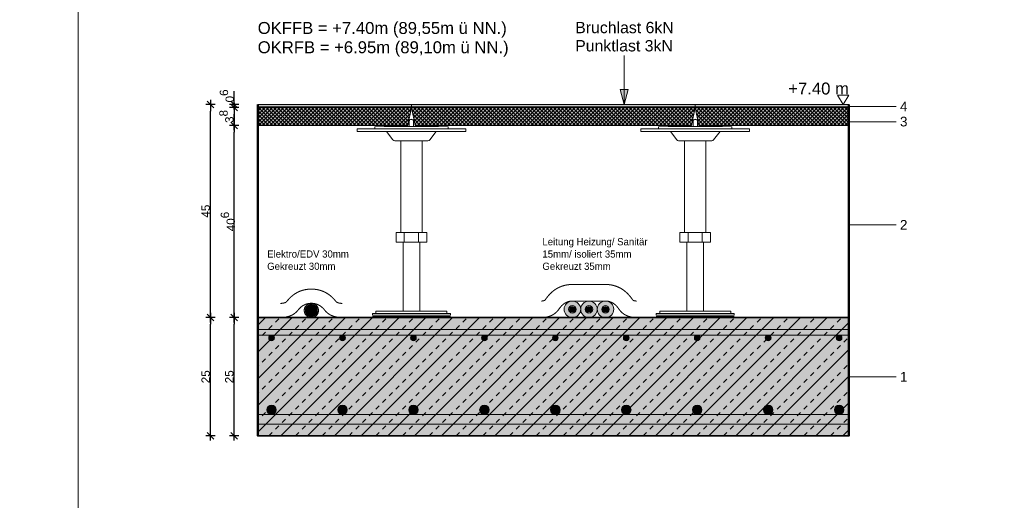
# Model space of a CAD drawing. Header units: metres. Extents: x 0.9 to 30.1, y -10.7 to 8.6.
# Tile 198 of 256: x 11.9 to 14, y 2.9 to 3.9. Entities that reach past the tile are written whole.
import ezdxf

# ---------------------------------------------------------------- set-up
doc = ezdxf.new("R2010")
doc.units = ezdxf.units.M
doc.header["$PDMODE"] = 1
doc.header["$PDSIZE"] = -2
doc.linetypes.add('ISO-03 Gestrichelt mit Abstand', pattern=[0.6096, 0.24384, -0.36576])
doc.layers.get('0').update_dxf_attribs({"lineweight": 25})
doc.layers.add('Bemaßung', color=7, linetype='Continuous', lineweight=9)
doc.layers.add('Keine', color=7, linetype='Continuous', lineweight=9)
doc.layers.get('0').freeze()
doc.styles.add('Arial', font='arial.ttf')
doc.styles.add('Century Gothic', font='GOTHIC.TTF')
doc.dimstyles.new('boris100', dxfattribs={"dimtxt": 17.652669, "dimasz": 0.001414, "dimexe": 0.001, "dimexo": 0.01, "dimgap": 0.0001, "dimtad": 1, "dimdec": 4, "dimtxsty": 'Arial', "dimblk": 'VW_SLASH', "dimblk1": 'VW_SLASH', "dimblk2": 'VW_SLASH', "dimcen": 0, "dimdle": 0.001, "dimadec": 3, "dimazin": 0, "dimtfac": 0.8, "dimtdec": 4, "dimtix": 1, "dimtmove": 0, "dimatfit": 0, "dimldrblk": 'VW_FILLEDARROW', "dimfxl": 0.001, "dimfxlon": 1, "dimfrac": 2, "dimtolj": 1, "dimarcsym": 0})
pattern_1 = [(45, (0, 0), (0, -0.008), []), (-45, (0, 0), (0.008, 0), [])]

# ---------------------------------------------------------------- blocks, each defined once
blk = doc.blocks.new('VW_SLASH')
at = {"color": 0, "linetype": 'ByBlock', "lineweight": -2, "transparency": 16777216}
blk.add_line((0.71, 0), (-1, 0), dxfattribs=at)
at = {"color": 0, "linetype": 'Continuous', "lineweight": 20, "transparency": 16777216, "flags": 128}
blk.add_lwpolyline([(0.5, 0.5), (-0.5, -0.5)], dxfattribs=at)
blk = doc.blocks.new('*D64')
at = {"layer": 'Bemaßung', "color": 0, "lineweight": -2}
for p, q in [((12.3294, 3.783), (12.3294, 3.7972)), ((12.3394, 3.7689), (12.3194, 3.7689)), ((12.3294, 3.7629), (12.3294, 3.7689)), ((12.3394, 3.7629), (12.3194, 3.7629)), ((12.3294, 3.7488), (12.3294, 3.7346))]:
    blk.add_line(p, q, dxfattribs=at)
at = {"layer": 'Defpoints', "color": 0}
for p in [(12.3294, 3.7689), (12.3794, 3.7689), (12.3794, 3.7629)]:
    blk.add_point(p, dxfattribs=at)
at = {"layer": 'Bemaßung', "color": 0, "lineweight": -2, "xscale": 0.014138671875, "yscale": 0.014138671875, "zscale": 0.014138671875}
for p, rotation in [((12.3294, 3.7689), 270), ((12.3294, 3.7629), 90)]:
    blk.add_blockref('VW_SLASH', p, dxfattribs=dict(at, rotation=rotation))
at = {"layer": 'Bemaßung', "color": 0, "insert": (12.3142, 3.7873), "char_height": 0.017653, "attachment_point": 5, "rotation": 90, "style": 'Arial'}
blk.add_mtext('\\A1;0\\S6^ ;', dxfattribs=at)
blk = doc.blocks.new('VW_FILLEDARROW')
at = {"linetype": 'Continuous', "lineweight": 5, "true_color": 0xb9b9b9, "transparency": 16777216}
h = blk.add_hatch(dxfattribs=at)
h.set_pattern_fill('Dämm', color=9, style=0, pattern_type=2)
h.set_pattern_definition([(-45, (0, 0), (0.00053033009, 0.00053033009), []), (-135, (0, 0), (0.00053033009, -0.00053033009), [])])
h.paths.add_polyline_path([(-2.25, 0.6), (0, 0), (-2.25, -0.6)])
at = {"color": 0, "linetype": 'Continuous', "lineweight": 5, "transparency": 16777216, "flags": 128}
blk.add_lwpolyline([(-2.25, 0.6), (0, 0), (-2.25, -0.6)], close=True, dxfattribs=at)
blk = doc.blocks.new('*D65')
at = {"layer": 'Bemaßung', "color": 0, "lineweight": -2}
for p, q in [((12.3394, 3.7629), (12.3194, 3.7629)), ((12.3294, 3.739), (12.3294, 3.7488)), ((12.3394, 3.7249), (12.3194, 3.7249))]:
    blk.add_line(p, q, dxfattribs=at)
at = {"layer": 'Defpoints', "color": 0}
for p in [(12.3294, 3.7629), (12.3794, 3.7629), (12.3794, 3.7249)]:
    blk.add_point(p, dxfattribs=at)
at = {"layer": 'Bemaßung', "color": 0, "lineweight": -2, "xscale": 0.014138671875, "yscale": 0.014138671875, "zscale": 0.014138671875}
for p, rotation in [((12.3294, 3.7629), 90), ((12.3294, 3.7249), 270)]:
    blk.add_blockref('VW_SLASH', p, dxfattribs=dict(at, rotation=rotation))
at = {"layer": 'Bemaßung', "color": 0, "insert": (12.3134, 3.7439), "char_height": 0.017653, "attachment_point": 5, "rotation": 90, "style": 'Arial'}
blk.add_mtext('\\A1;3\\S8^ ;', dxfattribs=at)
blk = doc.blocks.new('*D66')
at = {"layer": 'Bemaßung', "color": 0, "lineweight": -2}
for p, q in [((12.3394, 3.7249), (12.3194, 3.7249)), ((12.3294, 3.333), (12.3294, 3.7108)), ((12.3394, 3.3189), (12.3194, 3.3189))]:
    blk.add_line(p, q, dxfattribs=at)
at = {"layer": 'Defpoints', "color": 0}
for p in [(12.3294, 3.7249), (12.3794, 3.7249), (12.3794, 3.3189)]:
    blk.add_point(p, dxfattribs=at)
at = {"layer": 'Bemaßung', "color": 0, "lineweight": -2, "xscale": 0.014138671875, "yscale": 0.014138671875, "zscale": 0.014138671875}
for p, rotation in [((12.3294, 3.7249), 90), ((12.3294, 3.3189), 270)]:
    blk.add_blockref('VW_SLASH', p, dxfattribs=dict(at, rotation=rotation))
at = {"layer": 'Bemaßung', "color": 0, "insert": (12.3163, 3.5219), "char_height": 0.017653, "attachment_point": 5, "rotation": 90, "style": 'Arial'}
blk.add_mtext('\\A1;40\\S6^ ;', dxfattribs=at)
blk = doc.blocks.new('*D67')
at = {"layer": 'Bemaßung', "color": 0, "lineweight": -2}
for p, q in [((12.3394, 3.3189), (12.3194, 3.3189)), ((12.3294, 3.083), (12.3294, 3.3048)), ((12.3394, 3.0689), (12.3194, 3.0689))]:
    blk.add_line(p, q, dxfattribs=at)
at = {"layer": 'Defpoints', "color": 0}
for p in [(12.3294, 3.3189), (12.3794, 3.3189), (12.3794, 3.0689)]:
    blk.add_point(p, dxfattribs=at)
at = {"layer": 'Bemaßung', "color": 0, "lineweight": -2, "xscale": 0.014138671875, "yscale": 0.014138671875, "zscale": 0.014138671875}
for p, rotation in [((12.3294, 3.3189), 90), ((12.3294, 3.0689), 270)]:
    blk.add_blockref('VW_SLASH', p, dxfattribs=dict(at, rotation=rotation))
at = {"layer": 'Bemaßung', "color": 0, "insert": (12.3194, 3.1939), "char_height": 0.01765, "attachment_point": 5, "rotation": 90, "style": 'Arial'}
blk.add_mtext('\\A1;25', dxfattribs=at)
blk = doc.blocks.new('*D169')
at = {"layer": 'Bemaßung', "color": 0, "lineweight": -2}
for p, q in [((12.2894, 3.7689), (12.2694, 3.7689)), ((12.2794, 3.333), (12.2794, 3.7548)), ((12.2894, 3.3189), (12.2694, 3.3189))]:
    blk.add_line(p, q, dxfattribs=at)
at = {"layer": 'Defpoints', "color": 0}
for p in [(12.2794, 3.7689), (12.3794, 3.7689), (12.3794, 3.3189)]:
    blk.add_point(p, dxfattribs=at)
at = {"layer": 'Bemaßung', "color": 0, "lineweight": -2, "xscale": 0.014138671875, "yscale": 0.014138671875, "zscale": 0.014138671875}
for p, rotation in [((12.2794, 3.7689), 90), ((12.2794, 3.3189), 270)]:
    blk.add_blockref('VW_SLASH', p, dxfattribs=dict(at, rotation=rotation))
at = {"layer": 'Bemaßung', "color": 0, "insert": (12.2694, 3.5439), "char_height": 0.01765, "attachment_point": 5, "rotation": 90, "style": 'Arial'}
blk.add_mtext('\\A1;45', dxfattribs=at)
blk = doc.blocks.new('*D170')
at = {"layer": 'Bemaßung', "color": 0, "lineweight": -2}
for p, q in [((12.2894, 3.3189), (12.2694, 3.3189)), ((12.2794, 3.083), (12.2794, 3.3048)), ((12.2894, 3.0689), (12.2694, 3.0689))]:
    blk.add_line(p, q, dxfattribs=at)
at = {"layer": 'Defpoints', "color": 0}
for p in [(12.2794, 3.3189), (12.3794, 3.3189), (12.3794, 3.0689)]:
    blk.add_point(p, dxfattribs=at)
at = {"layer": 'Bemaßung', "color": 0, "lineweight": -2, "xscale": 0.014138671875, "yscale": 0.014138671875, "zscale": 0.014138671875}
for p, rotation in [((12.2794, 3.3189), 90), ((12.2794, 3.0689), 270)]:
    blk.add_blockref('VW_SLASH', p, dxfattribs=dict(at, rotation=rotation))
at = {"layer": 'Bemaßung', "color": 0, "insert": (12.2694, 3.1939), "char_height": 0.01765, "attachment_point": 5, "rotation": 90, "style": 'Arial'}
blk.add_mtext('\\A1;25', dxfattribs=at)

msp = doc.modelspace()

# ---------------------------------------------------------------- hatches: boundary and pattern name
at = {"layer": 'Keine', "linetype": 'Continuous', "lineweight": 0, "transparency": 33554687}
msp.add_hatch(color=7, dxfattribs=at).paths.add_polyline_path([(13.16291, 3.80066), (13.1544, 3.76891), (13.14589, 3.80066)])
at = {"layer": 'Keine', "linetype": 'Continuous', "lineweight": 0, "true_color": 0x666666, "transparency": 33554687}
for points in [[(12.3794, 3.76891), (12.7044, 3.76891), (12.7044, 3.76391), (12.3794, 3.76391)], [(12.7044, 3.76891), (13.3044, 3.76891), (13.3044, 3.76391), (12.7044, 3.76391)], [(13.3044, 3.76891), (13.6294, 3.76891), (13.6294, 3.76391), (13.3044, 3.76391)]]:
    msp.add_hatch(color=251, dxfattribs=at).paths.add_polyline_path(points)
at = {"layer": 'Keine', "linetype": 'Continuous', "lineweight": 0, "true_color": 0xcccccc, "transparency": 33554687}
for points in [[(12.3794, 3.76391), (12.7044, 3.76391), (12.7044, 3.76291), (12.3794, 3.76291)], [(12.7044, 3.76391), (13.3044, 3.76391), (13.3044, 3.76291), (12.7044, 3.76291)], [(13.3044, 3.76391), (13.6294, 3.76391), (13.6294, 3.76291), (13.3044, 3.76291)]]:
    msp.add_hatch(color=254, dxfattribs=at).paths.add_polyline_path(points)
at = {"layer": 'Keine', "linetype": 'Continuous', "lineweight": 0, "true_color": 0xaaaaaa, "transparency": 33554687}
h = msp.add_hatch(color=253, dxfattribs=at)
edge = h.paths.add_edge_path()
edge.add_arc((13.04473, 3.33641), 0.0175, 0, 360)
at = {"layer": 'Keine', "linetype": 'Continuous', "lineweight": 0, "true_color": 0x808080, "transparency": 33554687}
msp.add_hatch(color=8, dxfattribs=at).paths.add_polyline_path([(12.48532, 3.3469), (12.4862, 3.34737), (12.4871, 3.34778), (12.48801, 3.34812), (12.48894, 3.34841), (12.48989, 3.34863), (12.49085, 3.34878), (12.49183, 3.34888), (12.49282, 3.34891), (12.49382, 3.34888), (12.4948, 3.34878), (12.49576, 3.34863), (12.49671, 3.34841), (12.49764, 3.34812), (12.49855, 3.34778), (12.49945, 3.34737), (12.50032, 3.3469), (12.50117, 3.34637), (12.50197, 3.3458), (12.50273, 3.34518), (12.50344, 3.34452), (12.5041, 3.34381), (12.50472, 3.34306), (12.50529, 3.34225), (12.50581, 3.34141), (12.50629, 3.34053), (12.50669, 3.33963), (12.50704, 3.33872), (12.50732, 3.33779), (12.50754, 3.33685), (12.5077, 3.33588), (12.50779, 3.3349), (12.50782, 3.33391), (12.50779, 3.33291), (12.5077, 3.33193), (12.50754, 3.33097), (12.50732, 3.33002), (12.50704, 3.32909), (12.50669, 3.32818), (12.50629, 3.32729), (12.50581, 3.32641), (12.50529, 3.32556), (12.50472, 3.32476), (12.5041, 3.324), (12.50344, 3.32329), (12.50273, 3.32263), (12.50197, 3.32201), (12.50117, 3.32144), (12.50032, 3.32092), (12.49945, 3.32045), (12.49855, 3.32004), (12.49764, 3.31969), (12.49671, 3.31941), (12.49576, 3.31919), (12.4948, 3.31903), (12.49382, 3.31894), (12.49282, 3.31891), (12.49183, 3.31894), (12.49085, 3.31903), (12.48989, 3.31919), (12.48894, 3.31941), (12.48801, 3.31969), (12.4871, 3.32004), (12.4862, 3.32045), (12.48532, 3.32092), (12.48448, 3.32144), (12.48368, 3.32201), (12.48292, 3.32263), (12.48221, 3.32329), (12.48155, 3.324), (12.48093, 3.32476), (12.48036, 3.32556), (12.47983, 3.32641), (12.47936, 3.32729), (12.47895, 3.32818), (12.47861, 3.32909), (12.47833, 3.33002), (12.47811, 3.33097), (12.47795, 3.33193), (12.47786, 3.33291), (12.47782, 3.33391), (12.47786, 3.3349), (12.47795, 3.33588), (12.47811, 3.33685), (12.47833, 3.33779), (12.47861, 3.33872), (12.47895, 3.33963), (12.47936, 3.34053), (12.47983, 3.34141), (12.48036, 3.34225), (12.48093, 3.34306), (12.48155, 3.34381), (12.48221, 3.34452), (12.48292, 3.34518), (12.48368, 3.3458), (12.48448, 3.34637)])
at = {"layer": 'Keine', "linetype": 'Continuous', "lineweight": 0, "true_color": 0xeeeeee, "transparency": 33554687}
msp.add_hatch(color=7, dxfattribs=at).paths.add_polyline_path([(12.48657, 3.34473), (12.48731, 3.34513), (12.48805, 3.34547), (12.48881, 3.34575), (12.48959, 3.34599), (12.49037, 3.34617), (12.49118, 3.3463), (12.49199, 3.34638), (12.49282, 3.34641), (12.49365, 3.34638), (12.49447, 3.3463), (12.49527, 3.34617), (12.49606, 3.34599), (12.49684, 3.34575), (12.4976, 3.34547), (12.49834, 3.34513), (12.49907, 3.34473), (12.49978, 3.3443), (12.50045, 3.34382), (12.50108, 3.3433), (12.50167, 3.34275), (12.50222, 3.34216), (12.50274, 3.34153), (12.50321, 3.34086), (12.50365, 3.34016), (12.50404, 3.33943), (12.50438, 3.33868), (12.50467, 3.33792), (12.50491, 3.33714), (12.50509, 3.33636), (12.50522, 3.33555), (12.5053, 3.33474), (12.50532, 3.33391), (12.5053, 3.33308), (12.50522, 3.33226), (12.50509, 3.33146), (12.50491, 3.33067), (12.50467, 3.3299), (12.50438, 3.32914), (12.50404, 3.32839), (12.50365, 3.32766), (12.50321, 3.32695), (12.50274, 3.32628), (12.50222, 3.32565), (12.50167, 3.32506), (12.50108, 3.32451), (12.50045, 3.324), (12.49978, 3.32352), (12.49907, 3.32308), (12.49834, 3.32269), (12.4976, 3.32235), (12.49684, 3.32206), (12.49606, 3.32183), (12.49527, 3.32164), (12.49447, 3.32151), (12.49365, 3.32143), (12.49282, 3.32141), (12.49199, 3.32143), (12.49118, 3.32151), (12.49037, 3.32164), (12.48959, 3.32183), (12.48881, 3.32206), (12.48805, 3.32235), (12.48731, 3.32269), (12.48657, 3.32308), (12.48587, 3.32352), (12.4852, 3.324), (12.48457, 3.32451), (12.48398, 3.32506), (12.48343, 3.32565), (12.48291, 3.32628), (12.48244, 3.32695), (12.482, 3.32766), (12.48161, 3.32839), (12.48127, 3.32914), (12.48098, 3.3299), (12.48074, 3.33067), (12.48056, 3.33146), (12.48043, 3.33226), (12.48035, 3.33308), (12.48032, 3.33391), (12.48035, 3.33474), (12.48043, 3.33555), (12.48056, 3.33636), (12.48074, 3.33714), (12.48098, 3.33792), (12.48127, 3.33868), (12.48161, 3.33943), (12.482, 3.34016), (12.48244, 3.34086), (12.48291, 3.34153), (12.48343, 3.34216), (12.48398, 3.34275), (12.48457, 3.3433), (12.4852, 3.34382), (12.48587, 3.3443)])
at = {"layer": 'Keine', "linetype": 'Continuous', "lineweight": 0, "true_color": 0xdddddd, "transparency": 33554687}
for points in [[(12.3794, 3.29391), (12.3794, 3.28191), (13.6294, 3.28191), (13.6294, 3.29391)], [(12.3794, 3.11391), (12.3794, 3.09391), (13.6294, 3.09391), (13.6294, 3.11391)]]:
    msp.add_hatch(color=254, dxfattribs=at).paths.add_polyline_path(points)
h = msp.add_hatch(color=254, dxfattribs=at)
edge = h.paths.add_edge_path()
edge.add_arc((12.40866, 3.27591), 0.006, 0, 360)
h = msp.add_hatch(color=254, dxfattribs=at)
edge = h.paths.add_edge_path()
edge.add_arc((12.55866, 3.27591), 0.006, 0, 360)
h = msp.add_hatch(color=254, dxfattribs=at)
edge = h.paths.add_edge_path()
edge.add_arc((12.70866, 3.27591), 0.006, 0, 360)
h = msp.add_hatch(color=254, dxfattribs=at)
edge = h.paths.add_edge_path()
edge.add_arc((12.85866, 3.27591), 0.006, 0, 360)
h = msp.add_hatch(color=254, dxfattribs=at)
edge = h.paths.add_edge_path()
edge.add_arc((13.00866, 3.27591), 0.006, 0, 360)
h = msp.add_hatch(color=254, dxfattribs=at)
edge = h.paths.add_edge_path()
edge.add_arc((13.15866, 3.27591), 0.006, 0, 360)
h = msp.add_hatch(color=254, dxfattribs=at)
edge = h.paths.add_edge_path()
edge.add_arc((13.30866, 3.27591), 0.006, 0, 360)
h = msp.add_hatch(color=254, dxfattribs=at)
edge = h.paths.add_edge_path()
edge.add_arc((13.45866, 3.27591), 0.006, 0, 360)
h = msp.add_hatch(color=254, dxfattribs=at)
edge = h.paths.add_edge_path()
edge.add_arc((13.60866, 3.27591), 0.006, 0, 360)
h = msp.add_hatch(color=254, dxfattribs=at)
edge = h.paths.add_edge_path()
edge.add_arc((12.40866, 3.12391), 0.01, 0, 360)
h = msp.add_hatch(color=254, dxfattribs=at)
edge = h.paths.add_edge_path()
edge.add_arc((12.55866, 3.12391), 0.01, 0, 360)
h = msp.add_hatch(color=254, dxfattribs=at)
edge = h.paths.add_edge_path()
edge.add_arc((12.70866, 3.12391), 0.01, 0, 360)
h = msp.add_hatch(color=254, dxfattribs=at)
edge = h.paths.add_edge_path()
edge.add_arc((12.85866, 3.12391), 0.01, 0, 360)
h = msp.add_hatch(color=254, dxfattribs=at)
edge = h.paths.add_edge_path()
edge.add_arc((13.00866, 3.12391), 0.01, 0, 360)
h = msp.add_hatch(color=254, dxfattribs=at)
edge = h.paths.add_edge_path()
edge.add_arc((13.15866, 3.12391), 0.01, 0, 360)
h = msp.add_hatch(color=254, dxfattribs=at)
edge = h.paths.add_edge_path()
edge.add_arc((13.30866, 3.12391), 0.01, 0, 360)
h = msp.add_hatch(color=254, dxfattribs=at)
edge = h.paths.add_edge_path()
edge.add_arc((13.45866, 3.12391), 0.01, 0, 360)
h = msp.add_hatch(color=254, dxfattribs=at)
edge = h.paths.add_edge_path()
edge.add_arc((13.60866, 3.12391), 0.01, 0, 360)
at = {"layer": 'Keine', "linetype": 'Continuous', "lineweight": 0, "true_color": 0xff6633, "transparency": 33554508}
msp.add_hatch(color=30, dxfattribs=at).paths.add_polyline_path([(12.3794, 3.09391), (13.6294, 3.09391), (13.6294, 3.06891), (12.3794, 3.06891)])

# ---------------------------------------------------------------- linework, layer by layer
at = {"layer": 'Keine', "color": 7, "linetype": 'Continuous', "lineweight": 9, "transparency": 33554687}
msp.add_line((13.1544, 3.87296), (13.1544, 3.76891), dxfattribs=at)
at = {"layer": 'Keine', "color": 255, "lineweight": 50}
for p, q in [((12.3794, 3.76891), (12.3794, 3.06891)), ((13.6294, 3.06891), (13.6294, 3.76891))]:
    msp.add_line(p, q, dxfattribs=at)
at = {"layer": 'Keine', "color": 253, "linetype": 'Continuous', "lineweight": 9, "true_color": 0xaaaaaa, "transparency": 33554687}
for p, q in [((13.7294, 3.76491), (13.6294, 3.76491)), ((13.7294, 3.73291), (13.6294, 3.73291)), ((13.7294, 3.51491), (13.6294, 3.51491)), ((13.7294, 3.19391), (13.6294, 3.19391))]:
    msp.add_line(p, q, dxfattribs=at)
at = {"layer": 'Keine', "color": 255, "flags": 128}
msp.add_lwpolyline([(10, 4.2), (12, 4.2), (12, 1.8), (10, 1.8)], close=True, dxfattribs=at)
at = {"layer": 'Keine', "color": 7, "linetype": 'Continuous', "lineweight": 5, "transparency": 33554687, "flags": 128}
for points in [[(13.16291, 3.80066), (13.1544, 3.76891), (13.14589, 3.80066)], [(12.3794, 3.76391), (12.7044, 3.76391), (12.7044, 3.76291), (12.3794, 3.76291)], [(12.7044, 3.76391), (13.3044, 3.76391), (13.3044, 3.76291), (12.7044, 3.76291)], [(13.3044, 3.76391), (13.6294, 3.76391), (13.6294, 3.76291), (13.3044, 3.76291)]]:
    msp.add_lwpolyline(points, close=True, dxfattribs=at)
at = {"layer": 'Keine', "color": 7, "linetype": 'Continuous', "lineweight": 13, "transparency": 33554687, "flags": 128}
for points in [[(13.60544, 3.78891), (13.61742, 3.76891), (13.6294, 3.78891)], [(12.3794, 3.76891), (12.7044, 3.76891), (12.7044, 3.76391), (12.3794, 3.76391)], [(12.7044, 3.76891), (13.3044, 3.76891), (13.3044, 3.76391), (12.7044, 3.76391)], [(13.3044, 3.76891), (13.6294, 3.76891), (13.6294, 3.76391), (13.3044, 3.76391)]]:
    msp.add_lwpolyline(points, close=True, dxfattribs=at)
at = {"layer": 'Keine', "color": 9, "linetype": 'Continuous', "lineweight": 13, "transparency": 33554687, "flags": 128}
for points in [[(12.3794, 3.29391), (12.3794, 3.28191), (13.6294, 3.28191), (13.6294, 3.29391)], [(12.3794, 3.11391), (12.3794, 3.09391), (13.6294, 3.09391), (13.6294, 3.11391)]]:
    msp.add_lwpolyline(points, close=True, dxfattribs=at)
at = {"layer": 'Keine', "color": 7, "linetype": 'Continuous', "lineweight": 13, "transparency": 33554508, "flags": 128}
msp.add_lwpolyline([(12.3794, 3.09391), (13.6294, 3.09391), (13.6294, 3.06891), (12.3794, 3.06891)], close=True, dxfattribs=at)
at = {"layer": 'Keine', "lineweight": 9, "transparency": 33554687}
msp.add_circle((13.04473, 3.33641), 0.0175, dxfattribs=at)
at = {"layer": 'Keine', "color": 9, "linetype": 'Continuous', "lineweight": 13, "transparency": 33554687}
for centre, radius in [((12.40866, 3.27591), 0.006), ((12.55866, 3.27591), 0.006), ((12.70866, 3.27591), 0.006), ((12.85866, 3.27591), 0.006), ((13.00866, 3.27591), 0.006), ((13.15866, 3.27591), 0.006), ((13.30866, 3.27591), 0.006), ((13.45866, 3.27591), 0.006), ((13.60866, 3.27591), 0.006), ((12.40866, 3.12391), 0.01), ((12.55866, 3.12391), 0.01), ((12.70866, 3.12391), 0.01), ((12.85866, 3.12391), 0.01), ((13.00866, 3.12391), 0.01), ((13.15866, 3.12391), 0.01), ((13.30866, 3.12391), 0.01), ((13.45866, 3.12391), 0.01), ((13.60866, 3.12391), 0.01)]:
    msp.add_circle(centre, radius, dxfattribs=at)
at = {"layer": 'Keine', "color": 7, "linetype": 'ISO-03 Gestrichelt mit Abstand', "lineweight": 13, "transparency": 33554687}
for points, knots in [([(12.55777, 3.34887), (12.54754, 3.34939), (12.52477, 3.37871), (12.49302, 3.37914), (12.49282, 3.37914), (12.49261, 3.37914), (12.46087, 3.37871), (12.43809, 3.34939), (12.42787, 3.34887)], [0, 0, 0, 0.0599311, 0.497178, 0.5, 0.5, 0.502822, 0.9400689, 1, 1, 1]), ([(12.55623, 3.31891), (12.53228, 3.32013), (12.50993, 3.34891), (12.49282, 3.34914), (12.4757, 3.34891), (12.45335, 3.32013), (12.4294, 3.31891)], [0, 0, 0, 0.25, 0.5, 0.5, 0.75, 1, 1, 1])]:
    msp.add_open_spline(points, degree=2, knots=knots, dxfattribs=at)
at = {"layer": 'Keine', "lineweight": 9, "transparency": 33554687}
for points in [[(12.48532, 3.3469), (12.4888, 3.34891), (12.49684, 3.34891), (12.5038, 3.34489), (12.50782, 3.33793), (12.50782, 3.32989), (12.5038, 3.32293), (12.49684, 3.31891), (12.4888, 3.31891), (12.48184, 3.32293), (12.47782, 3.32989), (12.47782, 3.33793), (12.48184, 3.34489), (12.48532, 3.3469)], [(12.48657, 3.34473), (12.48947, 3.34641), (12.49617, 3.34641), (12.50197, 3.34306), (12.50532, 3.33726), (12.50532, 3.33056), (12.50197, 3.32476), (12.49617, 3.32141), (12.48947, 3.32141), (12.48367, 3.32476), (12.48032, 3.33056), (12.48032, 3.33726), (12.48367, 3.34306), (12.48657, 3.34473)]]:
    msp.add_open_spline(points, degree=2, dxfattribs=at)

# ---------------------------------------------------------------- texts
at = {"layer": 'Keine', "color": 7, "transparency": 33554687, "line_spacing_factor": 0.969122, "style": 'Arial'}
for s, insert, char_height, attachment_point in [('OKFFB = +7.40m (89,55m ü NN.)\\POKRFB = +6.95m (89,10m ü NN.)', (12.3794, 3.94351), 0.0252181, 1), ('Bruchlast 6kN', (13.05068, 3.94384), 0.0239572, 1), ('Punktlast 3kN', (13.05068, 3.9053), 0.0239572, 1), ('4 ', (13.75317, 3.76491), 0.020374, 6), ('3 ', (13.75317, 3.73291), 0.020374, 6), ('2 ', (13.75317, 3.51491), 0.020374, 6), ('1 ', (13.75317, 3.19391), 0.020374, 6)]:
    msp.add_mtext(s, dxfattribs=dict(at, insert=insert, char_height=char_height, attachment_point=attachment_point))
at = {"layer": 'Keine', "color": 7, "transparency": 33554687, "insert": (13.6294, 3.78997), "char_height": 0.025218, "attachment_point": 9, "rotation": 0.00136, "line_spacing_factor": 0.969122, "style": 'Arial'}
msp.add_mtext('+7.40 m', dxfattribs=at)
at = {"layer": 'Keine', "color": 7, "transparency": 33554687, "char_height": 0.015186, "attachment_point": 7, "line_spacing_factor": 1.024381, "style": 'Century Gothic'}
for s, insert, width in [('Leitung Heizung/ Sanitär 15mm/ isoliert 35mm\\P{\\C8;Gekreuzt 35mm}', (12.98131, 3.41954), 0.2367649), ('Elektro/EDV 30mm\\P{\\C8;Gekreuzt 30mm}', (12.3994, 3.41954), 0.2658546)]:
    msp.add_mtext(s, dxfattribs=dict(at, insert=insert, width=width))

# ---------------------------------------------------------------- dimensions: what is measured, and where the dimension line sits
at = {"layer": 'Bemaßung'}
for base, p1, p2, text, override, picture, middle in [((12.3294, 3.76891), (12.3794, 3.76291), (12.3794, 3.76891), '0\\S6^ ;', {"dimtxt": 0.017653, "dimasz": 0.014139, "dimexe": 0.01, "dimgap": 0.001, "dimdec": 3, "dimpost": '<>', "dimtxsty": 'Arial', "dimdle": 0.01, "dimtix": 0, "dimtmove": 2, "dimfxl": 0.01}, '*D64', (12.3142, 3.78726)), ((12.3294, 3.76291), (12.3794, 3.72491), (12.3794, 3.76291), '3\\S8^ ;', {"dimtxt": 0.017653, "dimasz": 0.014139, "dimexe": 0.01, "dimgap": 0.001772, "dimdec": 3, "dimpost": '<>', "dimtxsty": 'Arial', "dimdle": 0.01, "dimtmove": 2, "dimfxl": 0.01}, '*D65', (12.31343, 3.74391))]:
    dim = msp.add_linear_dim(base=base, p1=p1, p2=p2, angle=270, text=text, dimstyle='boris100', override=override, dxfattribs=at)
    dim.commit()
    dim.dimension.update_dxf_attribs({"geometry": picture, "text_midpoint": middle, "dimtype": 160})
for base, p1, p2, text, override, picture, middle in [((12.2794, 3.76891), (12.3794, 3.31891), (12.3794, 3.76891), '45', {"dimtxt": 0.017653, "dimasz": 0.014139, "dimexe": 0.01, "dimgap": 0.001, "dimpost": '<>', "dimtxsty": 'Arial', "dimdle": 0.01, "dimtmove": 2, "dimfxl": 0.01}, '*D169', (12.26942, 3.54391)), ((12.3294, 3.72491), (12.3794, 3.31891), (12.3794, 3.72491), '40\\S6^ ;', {"dimtxt": 0.017653, "dimasz": 0.014139, "dimexe": 0.01, "dimgap": 0.001, "dimdec": 3, "dimpost": '<>', "dimtxsty": 'Arial', "dimdle": 0.01, "dimtmove": 2, "dimfxl": 0.01}, '*D66', (12.31629, 3.52191)), ((12.2794, 3.31891), (12.3794, 3.06891), (12.3794, 3.31891), '25', {"dimtxt": 0.017653, "dimasz": 0.014139, "dimexe": 0.01, "dimgap": 0.001, "dimpost": '<>', "dimtxsty": 'Arial', "dimdle": 0.01, "dimtmove": 2, "dimfxl": 0.01}, '*D170', (12.26939, 3.19391)), ((12.3294, 3.31891), (12.3794, 3.06891), (12.3794, 3.31891), '25', {"dimtxt": 0.017653, "dimasz": 0.014139, "dimexe": 0.01, "dimgap": 0.001, "dimdec": 3, "dimpost": '<>', "dimtxsty": 'Arial', "dimdle": 0.01, "dimtmove": 2, "dimfxl": 0.01}, '*D67', (12.31939, 3.19391))]:
    dim = msp.add_linear_dim(base=base, p1=p1, p2=p2, angle=270, text=text, dimstyle='boris100', override=override, dxfattribs=at)
    dim.commit()
    dim.dimension.update_dxf_attribs({"geometry": picture, "text_midpoint": middle})

# ---------------------------------------------------------------- wipeouts: each hides what was drawn before it
at = {"color": 255, "linetype": 'Continuous', "lineweight": 5, "transparency": 33554687}
for points in [[(12.7089, 3.73341), (12.7089, 3.72291), (12.6999, 3.72291), (12.6999, 3.73341), (12.69999, 3.73429), (12.70024, 3.73513), (12.70066, 3.73591), (12.70122, 3.73659), (12.7019, 3.73715), (12.70268, 3.73757), (12.70352, 3.73782), (12.70528, 3.73782), (12.70612, 3.73757), (12.7069, 3.73715), (12.70758, 3.73659), (12.70814, 3.73591), (12.70856, 3.73513), (12.70881, 3.73429)], [(13.3089, 3.73341), (13.3089, 3.72291), (13.2999, 3.72291), (13.2999, 3.73341), (13.29999, 3.73429), (13.30024, 3.73513), (13.30066, 3.73591), (13.30122, 3.73659), (13.3019, 3.73715), (13.30268, 3.73757), (13.30352, 3.73782), (13.30528, 3.73782), (13.30612, 3.73757), (13.3069, 3.73715), (13.30758, 3.73659), (13.30814, 3.73591), (13.30856, 3.73513), (13.30881, 3.73429)]]:
    msp.add_wipeout(points, dxfattribs=at).dxf.layer = 'Keine'

# ---------------------------------------------------------------- next in the draw order: hatches: boundary and pattern name
at = {"layer": 'Keine', "linetype": 'Continuous', "lineweight": 0, "true_color": 0xeeeeee, "transparency": 33554687}
for points in [[(12.3794, 3.72491), (12.3794, 3.76291), (12.7044, 3.76291), (12.69664, 3.72491)], [(12.71216, 3.72491), (12.7044, 3.76291), (13.3044, 3.76291), (13.29664, 3.72491)], [(13.31216, 3.72491), (13.3044, 3.76291), (13.6294, 3.76291), (13.6294, 3.72491)]]:
    msp.add_hatch(color=7, dxfattribs=at).paths.add_polyline_path(points)
at = {"layer": 'Keine', "linetype": 'Continuous', "lineweight": 5, "transparency": 33554687}
h = msp.add_hatch(dxfattribs=at)
h.set_pattern_fill('Dämmung FBHdvDfv', style=0, pattern_type=2)
h.set_pattern_definition(pattern_1)
h.paths.add_polyline_path([(12.3794, 3.72491), (12.3794, 3.76291), (12.7044, 3.76291), (12.69664, 3.72491)])
h = msp.add_hatch(dxfattribs=at)
h.set_pattern_fill('Dämmung FBHdvDfv', style=0, pattern_type=2)
h.set_pattern_definition(pattern_1)
h.paths.add_polyline_path([(12.71216, 3.72491), (12.7044, 3.76291), (13.3044, 3.76291), (13.29664, 3.72491)])
h = msp.add_hatch(dxfattribs=at)
h.set_pattern_fill('Dämmung FBHdvDfv', style=0, pattern_type=2)
h.set_pattern_definition(pattern_1)
h.paths.add_polyline_path([(13.31216, 3.72491), (13.3044, 3.76291), (13.6294, 3.76291), (13.6294, 3.72491)])

# ---------------------------------------------------------------- next in the draw order: linework, layer by layer
at = {"layer": 'Keine', "color": 7, "linetype": 'Continuous', "lineweight": 5, "transparency": 33554687, "flags": 128}
for points in [[(12.3794, 3.72491), (12.3794, 3.76291), (12.7044, 3.76291), (12.69664, 3.72491)], [(12.71216, 3.72491), (12.7044, 3.76291), (13.3044, 3.76291), (13.29664, 3.72491)], [(13.31216, 3.72491), (13.3044, 3.76291), (13.6294, 3.76291), (13.6294, 3.72491)]]:
    msp.add_lwpolyline(points, close=True, dxfattribs=at)
for points in [[(12.7089, 3.73341), (12.7089, 3.72291), (12.6999, 3.72291), (12.6999, 3.73341, -1), (12.7089, 3.73341)], [(13.3089, 3.73341), (13.3089, 3.72291), (13.2999, 3.72291), (13.2999, 3.73341, -1), (13.3089, 3.73341)]]:
    msp.add_lwpolyline(points, format="xyb", close=True, dxfattribs=at)

# ---------------------------------------------------------------- next in the draw order: wipeouts: each hides what was drawn before it
at = {"color": 255, "linetype": 'Continuous', "lineweight": 5, "transparency": 33554687}
for points in [[(12.5894, 3.71791), (12.8194, 3.71791), (12.8194, 3.71241), (12.5894, 3.71241)], [(13.1894, 3.71791), (13.4194, 3.71791), (13.4194, 3.71241), (13.1894, 3.71241)]]:
    msp.add_wipeout(points, dxfattribs=at).dxf.layer = 'Keine'

# ---------------------------------------------------------------- next in the draw order: linework, layer by layer
at = {"layer": 'Keine', "color": 8, "linetype": 'Continuous', "lineweight": 5, "true_color": 0x808080, "transparency": 33554687, "flags": 128}
for points in [[(12.5894, 3.71791), (12.8194, 3.71791), (12.8194, 3.71241), (12.5894, 3.71241)], [(13.1894, 3.71791), (13.4194, 3.71791), (13.4194, 3.71241), (13.1894, 3.71241)]]:
    msp.add_lwpolyline(points, close=True, dxfattribs=at)

# ---------------------------------------------------------------- next in the draw order: wipeouts: each hides what was drawn before it
at = {"color": 255, "linetype": 'Continuous', "lineweight": 5, "transparency": 33554687}
for points in [[(12.6519, 3.71241), (12.7569, 3.71241), (12.7434, 3.69441), (12.74302, 3.69397), (12.7426, 3.69357), (12.74214, 3.69322), (12.74163, 3.69294), (12.7411, 3.69271), (12.74055, 3.69254), (12.73998, 3.69244), (12.7394, 3.69241), (12.6694, 3.69241), (12.66882, 3.69244), (12.66825, 3.69254), (12.66769, 3.69271), (12.66716, 3.69294), (12.66666, 3.69322), (12.66619, 3.69357), (12.66577, 3.69397), (12.6654, 3.69441)], [(13.2519, 3.71241), (13.3569, 3.71241), (13.3434, 3.69441), (13.34302, 3.69397), (13.3426, 3.69357), (13.34214, 3.69322), (13.34163, 3.69294), (13.3411, 3.69271), (13.34055, 3.69254), (13.33998, 3.69244), (13.3394, 3.69241), (13.2694, 3.69241), (13.26882, 3.69244), (13.26825, 3.69254), (13.26769, 3.69271), (13.26716, 3.69294), (13.26666, 3.69322), (13.26619, 3.69357), (13.26577, 3.69397), (13.2654, 3.69441)]]:
    msp.add_wipeout(points, dxfattribs=at).dxf.layer = 'Keine'

# ---------------------------------------------------------------- next in the draw order: linework, layer by layer
at = {"layer": 'Keine', "color": 7, "linetype": 'Continuous', "lineweight": 5, "transparency": 33554687, "flags": 128}
for points in [[(12.6519, 3.71241), (12.7569, 3.71241), (12.7434, 3.69441, -0.236068), (12.7394, 3.69241), (12.6694, 3.69241, -0.236068), (12.6654, 3.69441)], [(13.2519, 3.71241), (13.3569, 3.71241), (13.3434, 3.69441, -0.236068), (13.3394, 3.69241), (13.2694, 3.69241, -0.236068), (13.2654, 3.69441)]]:
    msp.add_lwpolyline(points, format="xyb", close=True, dxfattribs=at)

# ---------------------------------------------------------------- next in the draw order: wipeouts: each hides what was drawn before it
at = {"color": 255, "linetype": 'Continuous', "lineweight": 5, "transparency": 33554687}
for points in [[(12.6269, 3.71791), (12.6269, 3.72191), (12.6469, 3.72291), (12.7619, 3.72291), (12.7819, 3.72191), (12.7819, 3.71791)], [(13.2269, 3.71791), (13.2269, 3.72191), (13.2469, 3.72291), (13.3619, 3.72291), (13.3819, 3.72191), (13.3819, 3.71791)], [(12.6819, 3.69241), (12.7269, 3.69241), (12.7269, 3.49841), (12.6819, 3.49841)], [(13.2819, 3.69241), (13.3269, 3.69241), (13.3269, 3.49841), (13.2819, 3.49841)]]:
    msp.add_wipeout(points, dxfattribs=at).dxf.layer = 'Keine'

# ---------------------------------------------------------------- next in the draw order: linework, layer by layer
at = {"layer": 'Keine', "color": 7, "linetype": 'Continuous', "lineweight": 5, "transparency": 33554687, "flags": 128}
for points in [[(12.6269, 3.71791), (12.6269, 3.72191), (12.6469, 3.72291), (12.7619, 3.72291), (12.7819, 3.72191), (12.7819, 3.71791)], [(13.2269, 3.71791), (13.2269, 3.72191), (13.2469, 3.72291), (13.3619, 3.72291), (13.3819, 3.72191), (13.3819, 3.71791)], [(12.6819, 3.69241), (12.7269, 3.69241), (12.7269, 3.49841), (12.6819, 3.49841)], [(13.2819, 3.69241), (13.3269, 3.69241), (13.3269, 3.49841), (13.2819, 3.49841)]]:
    msp.add_lwpolyline(points, close=True, dxfattribs=at)

# ---------------------------------------------------------------- next in the draw order: wipeouts: each hides what was drawn before it
at = {"color": 255, "linetype": 'Continuous', "lineweight": 5, "transparency": 33554687}
for points in [[(12.6719, 3.49841), (12.7369, 3.49841), (12.7369, 3.47841), (12.6719, 3.47841)], [(13.2719, 3.49841), (13.3369, 3.49841), (13.3369, 3.47841), (13.2719, 3.47841)]]:
    msp.add_wipeout(points, dxfattribs=at).dxf.layer = 'Keine'

# ---------------------------------------------------------------- next in the draw order: linework, layer by layer
at = {"layer": 'Keine', "color": 7, "linetype": 'Continuous', "lineweight": 5, "transparency": 33554687, "flags": 128}
for points in [[(12.6719, 3.49841), (12.7369, 3.49841), (12.7369, 3.47841), (12.6719, 3.47841)], [(13.2719, 3.49841), (13.3369, 3.49841), (13.3369, 3.47841), (13.2719, 3.47841)]]:
    msp.add_lwpolyline(points, close=True, dxfattribs=at)

# ---------------------------------------------------------------- next in the draw order: wipeouts: each hides what was drawn before it
at = {"color": 255, "linetype": 'Continuous', "lineweight": 5, "transparency": 33554687}
for points in [[(12.7194, 3.49841), (12.7369, 3.49841), (12.7369, 3.47841), (12.7194, 3.47841)], [(13.3194, 3.49841), (13.3369, 3.49841), (13.3369, 3.47841), (13.3194, 3.47841)]]:
    msp.add_wipeout(points, dxfattribs=at).dxf.layer = 'Keine'

# ---------------------------------------------------------------- next in the draw order: linework, layer by layer
at = {"layer": 'Keine', "color": 7, "linetype": 'Continuous', "lineweight": 5, "transparency": 33554687, "flags": 128}
for points in [[(12.7194, 3.49841), (12.7369, 3.49841), (12.7369, 3.47841), (12.7194, 3.47841)], [(13.3194, 3.49841), (13.3369, 3.49841), (13.3369, 3.47841), (13.3194, 3.47841)]]:
    msp.add_lwpolyline(points, close=True, dxfattribs=at)

# ---------------------------------------------------------------- next in the draw order: wipeouts: each hides what was drawn before it
at = {"color": 255, "linetype": 'Continuous', "lineweight": 5, "transparency": 33554687}
for points in [[(12.6869, 3.47841), (12.7219, 3.47841), (12.7219, 3.33241), (12.6869, 3.33241)], [(13.2869, 3.47841), (13.3219, 3.47841), (13.3219, 3.33241), (13.2869, 3.33241)]]:
    msp.add_wipeout(points, dxfattribs=at).dxf.layer = 'Keine'

# ---------------------------------------------------------------- next in the draw order: linework, layer by layer
at = {"layer": 'Keine', "color": 7, "linetype": 'Continuous', "lineweight": 5, "transparency": 33554687, "flags": 128}
for points in [[(12.6869, 3.47841), (12.7219, 3.47841), (12.7219, 3.33241), (12.6869, 3.33241)], [(13.2869, 3.47841), (13.3219, 3.47841), (13.3219, 3.33241), (13.2869, 3.33241)]]:
    msp.add_lwpolyline(points, close=True, dxfattribs=at)

# ---------------------------------------------------------------- next in the draw order: wipeouts: each hides what was drawn before it
at = {"color": 255, "linetype": 'Continuous', "lineweight": 5, "transparency": 33554687}
for points in [[(12.6719, 3.49841), (12.6894, 3.49841), (12.6894, 3.47841), (12.6719, 3.47841)], [(13.2719, 3.49841), (13.2894, 3.49841), (13.2894, 3.47841), (13.2719, 3.47841)], [(12.6294, 3.33241), (12.7794, 3.33241), (12.7794, 3.32741), (12.6294, 3.32741)], [(13.2294, 3.33241), (13.3794, 3.33241), (13.3794, 3.32741), (13.2294, 3.32741)]]:
    msp.add_wipeout(points, dxfattribs=at).dxf.layer = 'Keine'

# ---------------------------------------------------------------- next in the draw order: linework, layer by layer
at = {"layer": 'Keine', "color": 7, "linetype": 'Continuous', "lineweight": 5, "transparency": 33554687, "flags": 128}
for points in [[(12.6719, 3.49841), (12.6894, 3.49841), (12.6894, 3.47841), (12.6719, 3.47841)], [(13.2719, 3.49841), (13.2894, 3.49841), (13.2894, 3.47841), (13.2719, 3.47841)], [(12.6294, 3.33241), (12.7794, 3.33241), (12.7794, 3.32741), (12.6294, 3.32741)], [(13.2294, 3.33241), (13.3794, 3.33241), (13.3794, 3.32741), (13.2294, 3.32741)]]:
    msp.add_lwpolyline(points, close=True, dxfattribs=at)

# ---------------------------------------------------------------- next in the draw order: wipeouts: each hides what was drawn before it
at = {"color": 255, "linetype": 'Continuous', "lineweight": 5, "transparency": 33554687}
for points in [[(12.6219, 3.32741), (12.7869, 3.32741), (12.7869, 3.32391), (12.6219, 3.32391)], [(13.2219, 3.32741), (13.3869, 3.32741), (13.3869, 3.32391), (13.2219, 3.32391)]]:
    msp.add_wipeout(points, dxfattribs=at).dxf.layer = 'Keine'

# ---------------------------------------------------------------- next in the draw order: hatches: boundary and pattern name
at = {"layer": 'Keine', "linetype": 'Continuous', "lineweight": 0, "true_color": 0xc0c0c0, "transparency": 33554687}
msp.add_hatch(color=9, dxfattribs=at).paths.add_polyline_path([(12.3794, 3.31891), (13.6294, 3.31891), (13.6294, 3.06891), (12.3794, 3.06891)])
at = {"layer": 'Keine', "linetype": 'Continuous', "lineweight": 13, "true_color": 0x333333, "transparency": 33554687}
h = msp.add_hatch(dxfattribs=at)
h.set_pattern_fill('Stahlbeton-M1_10', color=250, style=0, pattern_type=2)
h.set_pattern_definition([(45, (0, 0), (0.02828427, -0.02828427), [0.01, -0.01])])
h.paths.add_polyline_path([(12.3794, 3.31891), (13.6294, 3.31891), (13.6294, 3.06891), (12.3794, 3.06891)])
at = {"layer": 'Keine', "linetype": 'Continuous', "lineweight": 13, "true_color": 0x4c4c4c, "transparency": 33554687}
h = msp.add_hatch(dxfattribs=at)
h.set_pattern_fill('Stahlbeton-M1_10-1', color=251, style=0, pattern_type=2)
h.set_pattern_definition([(-135, (0.012426, -0.013254), (0.02828427, -0.02828427), [])])
h.paths.add_polyline_path([(12.3794, 3.31891), (13.6294, 3.31891), (13.6294, 3.06891), (12.3794, 3.06891)])

# ---------------------------------------------------------------- next in the draw order: linework, layer by layer
at = {"layer": 'Keine', "color": 7, "linetype": 'ISO-03 Gestrichelt mit Abstand', "lineweight": 13, "transparency": 33554687}
for p, q in [((12.6219, 3.32141), (12.7869, 3.32141)), ((13.2219, 3.32141), (13.3869, 3.32141))]:
    msp.add_line(p, q, dxfattribs=at)
at = {"layer": 'Keine', "color": 255, "flags": 128}
msp.add_lwpolyline([(12, 4.2), (14, 4.2), (14, 1.8), (12, 1.8)], close=True, dxfattribs=at)
at = {"layer": 'Keine', "color": 7, "linetype": 'Continuous', "lineweight": 35, "transparency": 33554687, "flags": 128}
msp.add_lwpolyline([(12.3794, 3.31891), (13.6294, 3.31891), (13.6294, 3.06891), (12.3794, 3.06891)], close=True, dxfattribs=at)
at = {"layer": 'Keine', "color": 7, "linetype": 'Continuous', "lineweight": 5, "transparency": 33554687, "flags": 128}
for points in [[(12.6219, 3.32741), (12.7869, 3.32741), (12.7869, 3.32391), (12.6219, 3.32391)], [(13.2219, 3.32741), (13.3869, 3.32741), (13.3869, 3.32391), (13.2219, 3.32391)]]:
    msp.add_lwpolyline(points, close=True, dxfattribs=at)

# ---------------------------------------------------------------- next in the draw order: wipeouts: each hides what was drawn before it
at = {"color": 255, "lineweight": 9, "transparency": 33554687}
msp.add_wipeout([(13.05039, 3.33075), (13.04473, 3.32841), (13.03908, 3.33075), (13.03673, 3.33641), (13.03908, 3.34206), (13.04473, 3.34441), (13.05039, 3.34206), (13.05273, 3.33641)], dxfattribs=at).dxf.layer = 'Keine'

# ---------------------------------------------------------------- next in the draw order: hatches: boundary and pattern name
at = {"layer": 'Keine', "linetype": 'Continuous', "lineweight": 0, "true_color": 0xaaaaaa, "transparency": 33554687}
h = msp.add_hatch(color=253, dxfattribs=at)
edge = h.paths.add_edge_path()
edge.add_arc((13.07973, 3.33641), 0.0175, 0, 360)
at = {"layer": 'Keine', "linetype": 'Continuous', "lineweight": 0, "true_color": 0xeeeeee, "transparency": 33554687}
h = msp.add_hatch(color=7, dxfattribs=at)
edge = h.paths.add_edge_path()
edge.add_arc((13.04473, 3.33641), 0.006, 0, 360)

# ---------------------------------------------------------------- next in the draw order: linework, layer by layer
at = {"layer": 'Keine', "lineweight": 9, "transparency": 33554687}
for centre, radius in [((13.07973, 3.33641), 0.0175), ((13.04473, 3.33641), 0.008), ((13.04473, 3.33641), 0.006)]:
    msp.add_circle(centre, radius, dxfattribs=at)

# ---------------------------------------------------------------- next in the draw order: wipeouts: each hides what was drawn before it
at = {"color": 255, "lineweight": 9, "transparency": 33554687}
msp.add_wipeout([(13.08539, 3.33075), (13.07973, 3.32841), (13.07408, 3.33075), (13.07173, 3.33641), (13.07408, 3.34206), (13.07973, 3.34441), (13.08539, 3.34206), (13.08773, 3.33641)], dxfattribs=at).dxf.layer = 'Keine'

# ---------------------------------------------------------------- next in the draw order: hatches: boundary and pattern name
at = {"layer": 'Keine', "linetype": 'Continuous', "lineweight": 0, "true_color": 0xaaaaaa, "transparency": 33554687}
h = msp.add_hatch(color=253, dxfattribs=at)
edge = h.paths.add_edge_path()
edge.add_arc((13.11473, 3.33641), 0.0175, 0, 360)
at = {"layer": 'Keine', "linetype": 'Continuous', "lineweight": 0, "true_color": 0xeeeeee, "transparency": 33554687}
h = msp.add_hatch(color=7, dxfattribs=at)
edge = h.paths.add_edge_path()
edge.add_arc((13.07973, 3.33641), 0.006, 0, 360)

# ---------------------------------------------------------------- next in the draw order: linework, layer by layer
at = {"layer": 'Keine', "lineweight": 9, "transparency": 33554687}
for centre, radius in [((13.11473, 3.33641), 0.0175), ((13.07973, 3.33641), 0.008), ((13.07973, 3.33641), 0.006)]:
    msp.add_circle(centre, radius, dxfattribs=at)

# ---------------------------------------------------------------- next in the draw order: wipeouts: each hides what was drawn before it
at = {"color": 255, "lineweight": 9, "transparency": 33554687}
msp.add_wipeout([(13.12039, 3.33075), (13.11473, 3.32841), (13.10908, 3.33075), (13.10673, 3.33641), (13.10908, 3.34206), (13.11473, 3.34441), (13.12039, 3.34206), (13.12273, 3.33641)], dxfattribs=at).dxf.layer = 'Keine'

# ---------------------------------------------------------------- next in the draw order: hatches: boundary and pattern name
at = {"layer": 'Keine', "linetype": 'Continuous', "lineweight": 0, "true_color": 0xeeeeee, "transparency": 33554687}
h = msp.add_hatch(color=7, dxfattribs=at)
edge = h.paths.add_edge_path()
edge.add_arc((13.11473, 3.33641), 0.006, 0, 360)

# ---------------------------------------------------------------- next in the draw order: linework, layer by layer
at = {"layer": 'Keine', "lineweight": 9, "transparency": 33554687}
for radius in [0.008, 0.006]:
    msp.add_circle((13.11473, 3.33641), radius, dxfattribs=at)
at = {"layer": 'Keine', "color": 7, "linetype": 'ISO-03 Gestrichelt mit Abstand', "lineweight": 13, "transparency": 33554687}
for points, knots in [([(13.18022, 3.35385), (13.17359, 3.35424), (13.1507, 3.38835), (13.11514, 3.38891), (13.11501, 3.38891), (13.07973, 3.38891), (13.04446, 3.38891), (13.04432, 3.38891), (13.00876, 3.38835), (12.98587, 3.35424), (12.97924, 3.35385)], [0, 0, 0, 0.0224237, 0.3404351, 0.3416693, 0.3416693, 0.6583307, 0.6583307, 0.6595649, 0.9775763, 1, 1, 1]), ([(13.17815, 3.31891), (13.1542, 3.32033), (13.13184, 3.35364), (13.11473, 3.35391), (13.07973, 3.35391), (13.04473, 3.35391), (13.02762, 3.35364), (13.00527, 3.32033), (12.98131, 3.31891)], [0, 0, 0, 0.1654229, 0.3308458, 0.3308458, 0.6691542, 0.6691542, 0.8345771, 1, 1, 1])]:
    msp.add_open_spline(points, degree=2, knots=knots, dxfattribs=at)

doc.saveas('drawing.dxf')
